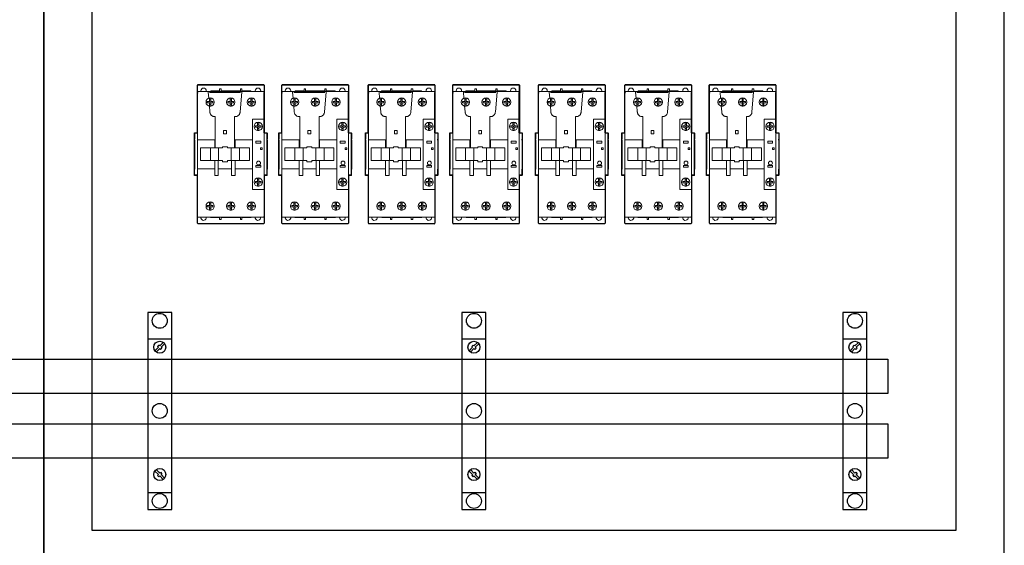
# Model space of a CAD drawing. Header units: centimetres. Extents: x -4250 to -484, y 169 to 6592.
# Tile 58 of 178: x -865 to -783, y 2482 to 2526. Entities that reach past the tile are written whole.
import ezdxf

# ---------------------------------------------------------------- set-up
doc = ezdxf.new("R2010")
doc.units = ezdxf.units.CM
for name, color, linetype in [('1', 7, 'Continuous'), ('Layer 1', 7, 'Continuous'), ('żółty', 2, 'Continuous')]:
    doc.layers.add(name, color=color, linetype=linetype)

# ---------------------------------------------------------------- blocks, each defined once
blk = doc.blocks.new('107069_168785615')
for p, q in [((0, 14.2), (2, 14.2)), ((0.887, 13.5), (0.594, 13.208)), ((1, 13.387), (0.708, 13.094)), ((0.816, 13.571), (0.929, 13.684)), ((0.887, 13.5), (0.816, 13.571)), ((1, 13.613), (0.929, 13.684)), ((1.292, 13.906), (1, 13.613)), ((1, 13.387), (1.071, 13.316)), ((1.071, 13.316), (1.184, 13.429)), ((1.406, 13.792), (1.113, 13.5)), ((1.113, 13.5), (1.184, 13.429)), ((1, 3.013), (0.708, 3.306)), ((0.887, 2.9), (0.594, 3.192)), ((0.887, 2.9), (0.816, 2.829)), ((0.816, 2.829), (0.929, 2.716)), ((1, 2.787), (0.929, 2.716)), ((1, 3.013), (1.071, 3.084)), ((1.292, 2.494), (1, 2.787)), ((1.071, 3.084), (1.184, 2.971)), ((1.113, 2.9), (1.184, 2.971)), ((1.406, 2.608), (1.113, 2.9)), ((0, 1.4), (2, 1.4))]:
    blk.add_line(p, q)
blk.add_lwpolyline([(0, 0), (2, 0), (2, 16.4), (0, 16.4)], close=True)
for centre, radius in [((1, 15.7), 0.621), ((1, 13.5), 0.5), ((1, 8.2), 0.621), ((1, 2.9), 0.5), ((1, 0.7), 0.621)]:
    blk.add_circle(centre, radius)
at = {"flags": 1}
for tag, p in [('BD', (4.178, 17.808)), ('NK', (4.178, 12.608)), ('TYP', (4.178, 7.409)), ('PO', (4.178, 1.824))]:
    blk.add_attdef(tag, p, '', height=2.5, dxfattribs=at)
blk = doc.blocks.new('277753')
at = {"layer": 'Layer 1', "color": 254}
for points in [[(0.244, 11.532), (0.244, 11.532), (0.288, 11.601), (0.288, 11.601)], [(0.244, 7.571), (0.244, 7.571), (0.244, 11.532), (0.244, 11.532)], [(0.288, 11.601), (0.288, 11.601), (5.743, 11.601), (5.743, 11.601)], [(5.743, 11.601), (5.743, 11.601), (5.796, 11.548), (5.796, 11.548)], [(5.796, 11.548), (5.796, 11.548), (5.796, 7.571), (5.796, 7.571)], [(0, 4.049), (0, 4.049), (0, 7.571), (0, 7.571)], [(0, 7.571), (0, 7.571), (0.244, 7.571), (0.244, 7.571)], [(5.796, 7.571), (5.796, 7.571), (6.024, 7.571), (6.024, 7.571)], [(6.024, 7.571), (6.024, 7.571), (6.024, 4.049), (6.024, 4.049)], [(0.252, 4.049), (0.252, 4.049), (0, 4.049), (0, 4.049)], [(0.252, 0.053), (0.252, 0.053), (0.252, 4.049), (0.252, 4.049)], [(6.024, 4.049), (6.024, 4.049), (5.792, 4.049), (5.792, 4.049)], [(5.792, 4.049), (5.792, 4.049), (5.792, 0.046), (5.792, 0.046)], [(0.305, 0), (0.305, 0), (0.252, 0.053), (0.252, 0.053)], [(5.746, 0), (5.746, 0), (0.305, 0), (0.305, 0)], [(5.792, 0.046), (5.792, 0.046), (5.746, 0), (5.746, 0)]]:
    blk.add_open_spline(points, degree=3, dxfattribs=at)
at = {"layer": 'Layer 1', "color": 0, "lineweight": 25}
for points in [[(0.304, 11.584), (0.276, 11.584), (0.254, 11.561), (0.254, 11.534)], [(0.254, 10.98), (0.254, 10.98), (0.254, 11.534), (0.254, 11.534)], [(0.304, 11.584), (0.304, 11.584), (5.739, 11.584), (5.739, 11.584)], [(5.789, 11.534), (5.789, 11.561), (5.767, 11.584), (5.739, 11.584)], [(5.789, 11.534), (5.789, 11.534), (5.789, 10.98), (5.789, 10.98)], [(0.254, 10.93), (0.254, 10.93), (0.254, 10.879), (0.254, 10.879)], [(0.254, 7.553), (0.254, 7.553), (0.254, 10.922), (0.254, 10.922)], [(5.789, 10.98), (5.789, 10.98), (5.789, 10.93), (5.789, 10.93)], [(5.789, 8.726), (5.789, 8.726), (5.789, 10.922), (5.789, 10.922)], [(5.789, 8.615), (5.789, 8.615), (5.789, 8.705), (5.789, 8.705)], [(5.789, 7.564), (5.789, 7.564), (5.789, 8.615), (5.789, 8.615)], [(0.002, 7.558), (0.002, 7.558), (0.002, 7.236), (0.002, 7.236)], [(0.254, 7.558), (0.254, 7.558), (0.002, 7.558), (0.002, 7.558)], [(6.041, 7.558), (6.041, 7.558), (5.789, 7.558), (5.789, 7.558)], [(6.041, 7.558), (6.041, 7.558), (6.041, 7.236), (6.041, 7.236)], [(0.002, 7.236), (0.002, 7.236), (0.002, 7.055), (0.002, 7.055)], [(0.002, 6.974), (0.002, 6.974), (0.002, 7.055), (0.002, 7.055)], [(0.002, 6.974), (0.002, 6.974), (0.002, 4.619), (0.002, 4.619)], [(6.041, 7.236), (6.041, 7.236), (6.041, 7.055), (6.041, 7.055)], [(6.041, 6.974), (6.041, 6.974), (6.041, 7.055), (6.041, 7.055)], [(6.041, 6.974), (6.041, 6.974), (6.041, 4.619), (6.041, 4.619)], [(0.002, 4.619), (0.002, 4.619), (0.002, 4.539), (0.002, 4.539)], [(0.002, 4.358), (0.002, 4.358), (0.002, 4.539), (0.002, 4.539)], [(0.002, 4.035), (0.002, 4.035), (0.002, 4.358), (0.002, 4.358)], [(6.041, 4.619), (6.041, 4.619), (6.041, 4.539), (6.041, 4.539)], [(6.041, 4.358), (6.041, 4.358), (6.041, 4.539), (6.041, 4.539)], [(6.041, 4.035), (6.041, 4.035), (6.041, 4.358), (6.041, 4.358)], [(0.254, 4.035), (0.254, 4.035), (0.002, 4.035), (0.002, 4.035)], [(0.254, 0.077), (0.254, 0.077), (0.254, 4.038), (0.254, 4.038)], [(6.041, 4.035), (6.041, 4.035), (5.789, 4.035), (5.789, 4.035)], [(5.789, 4.031), (5.789, 4.031), (5.789, 0.06), (5.789, 0.06)], [(0.254, 0.06), (0.254, 0.032), (0.276, 0.01), (0.304, 0.01)], [(5.739, 0.01), (5.739, 0.01), (0.304, 0.01), (0.304, 0.01)], [(5.739, 0.01), (5.767, 0.01), (5.789, 0.032), (5.789, 0.06)]]:
    blk.add_open_spline(points, degree=3, dxfattribs=at)
at = {"layer": 'Layer 1', "color": 0, "lineweight": 13}
for points in [[(0.354, 11.03), (0.299, 11.03), (0.254, 10.985), (0.254, 10.93)], [(0.304, 11.03), (0.276, 11.03), (0.254, 11.008), (0.254, 10.98)], [(0.254, 10.93), (0.254, 10.93), (0.254, 10.98), (0.254, 10.98)], [(0.304, 11.03), (0.304, 11.03), (0.354, 11.03), (0.354, 11.03)], [(0.354, 11.03), (0.354, 11.03), (1.139, 11.03), (1.139, 11.03)], [(0.536, 11.03), (0.532, 11.047), (0.531, 11.064), (0.531, 11.081)], [(1.139, 11.03), (1.139, 11.03), (1.139, 10.949), (1.139, 10.949)], [(1.139, 11.03), (1.139, 11.03), (3.938, 11.03), (3.938, 11.03)], [(1.182, 10.453), (1.182, 10.453), (1.139, 10.949), (1.139, 10.949)], [(3.837, 10.93), (3.837, 10.93), (1.24, 10.93), (1.24, 10.93)], [(1.324, 11.03), (1.342, 11.061), (1.375, 11.081), (1.411, 11.081)], [(1.411, 11.081), (1.411, 11.081), (2.095, 11.081), (2.095, 11.081)], [(2.095, 11.231), (2.095, 11.231), (2.095, 11.03), (2.095, 11.03)], [(2.095, 11.231), (2.095, 11.231), (2.216, 11.231), (2.216, 11.231)], [(2.216, 11.231), (2.216, 11.231), (2.216, 11.03), (2.216, 11.03)], [(2.216, 11.081), (2.216, 11.081), (3.826, 11.081), (3.826, 11.081)], [(3.938, 10.949), (3.938, 10.949), (3.796, 9.326), (3.796, 9.326)], [(3.827, 11.231), (3.827, 11.231), (3.827, 11.03), (3.827, 11.03)], [(3.827, 11.231), (3.827, 11.231), (3.947, 11.231), (3.947, 11.231)], [(3.938, 11.03), (3.938, 11.03), (5.688, 11.03), (5.688, 11.03)], [(3.938, 10.949), (3.938, 10.949), (3.938, 11.03), (3.938, 11.03)], [(3.947, 11.231), (3.947, 11.231), (3.947, 11.03), (3.947, 11.03)], [(3.947, 11.081), (3.947, 11.081), (4.632, 11.081), (4.632, 11.081)], [(4.632, 11.081), (4.668, 11.081), (4.701, 11.061), (4.719, 11.03)], [(5.065, 11.03), (5.061, 11.047), (5.059, 11.064), (5.059, 11.081)], [(5.688, 11.03), (5.688, 11.03), (5.739, 11.03), (5.739, 11.03)], [(5.789, 10.98), (5.789, 11.008), (5.767, 11.03), (5.739, 11.03)], [(1.249, 10.193), (1.249, 10.193), (1.068, 10.193), (1.068, 10.193)], [(1.068, 10.084), (1.068, 10.084), (1.068, 10.193), (1.068, 10.193)], [(1.249, 10.084), (1.249, 10.084), (1.068, 10.084), (1.068, 10.084)], [(1.358, 10.47), (1.322, 10.476), (1.285, 10.476), (1.249, 10.47)], [(1.249, 10.47), (1.249, 10.47), (1.249, 10.461), (1.249, 10.461)], [(1.249, 10.461), (1.249, 10.461), (1.249, 10.441), (1.249, 10.441)], [(1.249, 10.441), (1.249, 10.441), (1.249, 10.193), (1.249, 10.193)], [(1.249, 10.319), (1.249, 10.319), (1.358, 10.319), (1.358, 10.319)], [(1.249, 10.084), (1.249, 10.084), (1.249, 9.836), (1.249, 9.836)], [(1.358, 9.957), (1.358, 9.957), (1.249, 9.957), (1.249, 9.957)], [(1.278, 10.139), (1.278, 10.139), (1.327, 10.139), (1.327, 10.139)], [(1.302, 10.114), (1.302, 10.114), (1.302, 10.163), (1.302, 10.163)], [(1.358, 10.461), (1.358, 10.461), (1.358, 10.47), (1.358, 10.47)], [(1.358, 10.441), (1.358, 10.441), (1.358, 10.461), (1.358, 10.461)], [(1.358, 10.441), (1.358, 10.441), (1.358, 10.193), (1.358, 10.193)], [(1.539, 10.193), (1.539, 10.193), (1.358, 10.193), (1.358, 10.193)], [(1.539, 10.084), (1.539, 10.084), (1.358, 10.084), (1.358, 10.084)], [(1.358, 10.084), (1.358, 10.084), (1.358, 9.836), (1.358, 9.836)], [(1.539, 10.084), (1.539, 10.084), (1.539, 10.193), (1.539, 10.193)], [(2.969, 10.193), (2.969, 10.193), (2.788, 10.193), (2.788, 10.193)], [(2.788, 10.084), (2.788, 10.084), (2.788, 10.193), (2.788, 10.193)], [(2.969, 10.084), (2.969, 10.084), (2.788, 10.084), (2.788, 10.084)], [(3.078, 10.47), (3.042, 10.476), (3.005, 10.476), (2.969, 10.47)], [(2.969, 10.47), (2.969, 10.47), (2.969, 10.461), (2.969, 10.461)], [(2.969, 10.461), (2.969, 10.461), (2.969, 10.441), (2.969, 10.441)], [(2.969, 10.441), (2.969, 10.441), (2.969, 10.193), (2.969, 10.193)], [(2.969, 10.319), (2.969, 10.319), (3.078, 10.319), (3.078, 10.319)], [(2.969, 10.084), (2.969, 10.084), (2.969, 9.836), (2.969, 9.836)], [(3.078, 9.957), (3.078, 9.957), (2.969, 9.957), (2.969, 9.957)], [(2.998, 10.139), (2.998, 10.139), (3.048, 10.139), (3.048, 10.139)], [(3.023, 10.114), (3.023, 10.114), (3.023, 10.163), (3.023, 10.163)], [(3.078, 10.461), (3.078, 10.461), (3.078, 10.47), (3.078, 10.47)], [(3.078, 10.441), (3.078, 10.441), (3.078, 10.461), (3.078, 10.461)], [(3.078, 10.441), (3.078, 10.441), (3.078, 10.193), (3.078, 10.193)], [(3.259, 10.193), (3.259, 10.193), (3.078, 10.193), (3.078, 10.193)], [(3.259, 10.084), (3.259, 10.084), (3.078, 10.084), (3.078, 10.084)], [(3.078, 10.084), (3.078, 10.084), (3.078, 9.836), (3.078, 9.836)], [(3.259, 10.084), (3.259, 10.084), (3.259, 10.193), (3.259, 10.193)], [(4.69, 10.193), (4.69, 10.193), (4.509, 10.193), (4.509, 10.193)], [(4.509, 10.084), (4.509, 10.084), (4.509, 10.193), (4.509, 10.193)], [(4.69, 10.084), (4.69, 10.084), (4.509, 10.084), (4.509, 10.084)], [(4.799, 10.47), (4.763, 10.476), (4.726, 10.476), (4.69, 10.47)], [(4.69, 10.47), (4.69, 10.47), (4.69, 10.461), (4.69, 10.461)], [(4.69, 10.461), (4.69, 10.461), (4.69, 10.441), (4.69, 10.441)], [(4.69, 10.441), (4.69, 10.441), (4.69, 10.193), (4.69, 10.193)], [(4.69, 10.319), (4.69, 10.319), (4.799, 10.319), (4.799, 10.319)], [(4.69, 10.084), (4.69, 10.084), (4.69, 9.836), (4.69, 9.836)], [(4.799, 9.957), (4.799, 9.957), (4.69, 9.957), (4.69, 9.957)], [(4.719, 10.139), (4.719, 10.139), (4.768, 10.139), (4.768, 10.139)], [(4.744, 10.114), (4.744, 10.114), (4.744, 10.163), (4.744, 10.163)], [(4.799, 10.461), (4.799, 10.461), (4.799, 10.47), (4.799, 10.47)], [(4.799, 10.441), (4.799, 10.441), (4.799, 10.461), (4.799, 10.461)], [(4.799, 10.441), (4.799, 10.441), (4.799, 10.193), (4.799, 10.193)], [(4.98, 10.193), (4.98, 10.193), (4.799, 10.193), (4.799, 10.193)], [(4.98, 10.084), (4.98, 10.084), (4.799, 10.084), (4.799, 10.084)], [(4.799, 10.084), (4.799, 10.084), (4.799, 9.836), (4.799, 9.836)], [(4.98, 10.084), (4.98, 10.084), (4.98, 10.193), (4.98, 10.193)], [(1.28, 9.326), (1.28, 9.326), (1.237, 9.822), (1.237, 9.822)], [(1.249, 9.836), (1.249, 9.836), (1.249, 9.816), (1.249, 9.816)], [(1.249, 9.816), (1.249, 9.816), (1.249, 9.807), (1.249, 9.807)], [(1.249, 9.807), (1.285, 9.801), (1.322, 9.801), (1.358, 9.807)], [(1.283, 9.287), (1.283, 9.287), (1.28, 9.326), (1.28, 9.326)], [(1.289, 9.248), (1.289, 9.248), (1.283, 9.287), (1.283, 9.287)], [(1.299, 9.21), (1.299, 9.21), (1.289, 9.248), (1.289, 9.248)], [(1.312, 9.173), (1.312, 9.173), (1.299, 9.21), (1.299, 9.21)], [(1.329, 9.138), (1.329, 9.138), (1.312, 9.173), (1.312, 9.173)], [(1.349, 9.104), (1.349, 9.104), (1.329, 9.138), (1.329, 9.138)], [(1.373, 9.073), (1.373, 9.073), (1.349, 9.104), (1.349, 9.104)], [(1.358, 9.816), (1.358, 9.816), (1.358, 9.836), (1.358, 9.836)], [(1.358, 9.807), (1.358, 9.807), (1.358, 9.816), (1.358, 9.816)], [(1.399, 9.044), (1.399, 9.044), (1.373, 9.073), (1.373, 9.073)], [(1.428, 9.018), (1.428, 9.018), (1.399, 9.044), (1.399, 9.044)], [(2.969, 9.836), (2.969, 9.836), (2.969, 9.816), (2.969, 9.816)], [(2.969, 9.816), (2.969, 9.816), (2.969, 9.807), (2.969, 9.807)], [(2.969, 9.807), (3.005, 9.801), (3.042, 9.801), (3.078, 9.807)], [(3.078, 9.816), (3.078, 9.816), (3.078, 9.836), (3.078, 9.836)], [(3.078, 9.807), (3.078, 9.807), (3.078, 9.816), (3.078, 9.816)], [(3.678, 9.044), (3.678, 9.044), (3.644, 9.014), (3.644, 9.014)], [(3.708, 9.078), (3.708, 9.078), (3.678, 9.044), (3.678, 9.044)], [(3.734, 9.114), (3.734, 9.114), (3.708, 9.078), (3.708, 9.078)], [(3.755, 9.153), (3.755, 9.153), (3.734, 9.114), (3.734, 9.114)], [(3.773, 9.195), (3.773, 9.195), (3.755, 9.153), (3.755, 9.153)], [(3.785, 9.238), (3.785, 9.238), (3.773, 9.195), (3.773, 9.195)], [(3.793, 9.281), (3.793, 9.281), (3.785, 9.238), (3.785, 9.238)], [(3.796, 9.326), (3.796, 9.326), (3.793, 9.281), (3.793, 9.281)], [(4.69, 9.836), (4.69, 9.836), (4.69, 9.816), (4.69, 9.816)], [(4.69, 9.816), (4.69, 9.816), (4.69, 9.807), (4.69, 9.807)], [(4.69, 9.807), (4.726, 9.801), (4.763, 9.801), (4.799, 9.807)], [(4.799, 9.816), (4.799, 9.816), (4.799, 9.836), (4.799, 9.836)], [(4.799, 9.807), (4.799, 9.807), (4.799, 9.816), (4.799, 9.816)], [(1.46, 8.994), (1.46, 8.994), (1.428, 9.018), (1.428, 9.018)], [(1.494, 8.974), (1.494, 8.974), (1.46, 8.994), (1.46, 8.994)], [(1.529, 8.957), (1.529, 8.957), (1.494, 8.974), (1.494, 8.974)], [(1.566, 8.944), (1.566, 8.944), (1.529, 8.957), (1.529, 8.957)], [(1.605, 8.934), (1.605, 8.934), (1.566, 8.944), (1.566, 8.944)], [(1.643, 8.928), (1.643, 8.928), (1.605, 8.934), (1.605, 8.934)], [(1.683, 8.926), (1.683, 8.926), (1.643, 8.928), (1.643, 8.928)], [(1.683, 8.929), (1.683, 8.929), (1.683, 8.926), (1.683, 8.926)], [(1.733, 8.923), (1.733, 8.923), (1.684, 8.923), (1.684, 8.923)], [(1.733, 8.917), (1.733, 8.919), (1.733, 8.921), (1.733, 8.923)], [(1.733, 6.608), (1.733, 6.608), (1.733, 8.917), (1.733, 8.917)], [(3.344, 8.923), (3.344, 8.921), (3.343, 8.919), (3.343, 8.917)], [(3.343, 6.608), (3.343, 6.608), (3.343, 8.917), (3.343, 8.917)], [(3.393, 8.923), (3.393, 8.923), (3.344, 8.923), (3.344, 8.923)], [(3.394, 8.926), (3.394, 8.926), (3.394, 8.929), (3.394, 8.929)], [(3.439, 8.929), (3.439, 8.929), (3.394, 8.926), (3.394, 8.926)], [(3.484, 8.937), (3.484, 8.937), (3.439, 8.929), (3.439, 8.929)], [(3.527, 8.949), (3.527, 8.949), (3.484, 8.937), (3.484, 8.937)], [(3.568, 8.966), (3.568, 8.966), (3.527, 8.949), (3.527, 8.949)], [(3.608, 8.988), (3.608, 8.988), (3.568, 8.966), (3.568, 8.966)], [(3.644, 9.014), (3.644, 9.014), (3.608, 8.988), (3.608, 8.988)], [(4.823, 8.726), (4.823, 8.726), (5.789, 8.726), (5.789, 8.726)], [(4.823, 5.817), (4.823, 5.817), (4.823, 8.726), (4.823, 8.726)], [(5.363, 8.439), (5.327, 8.446), (5.29, 8.446), (5.254, 8.439)], [(5.254, 8.439), (5.254, 8.439), (5.254, 8.43), (5.254, 8.43)], [(5.254, 8.43), (5.254, 8.43), (5.254, 8.41), (5.254, 8.41)], [(5.254, 8.41), (5.254, 8.41), (5.254, 8.163), (5.254, 8.163)], [(5.254, 8.289), (5.254, 8.289), (5.363, 8.289), (5.363, 8.289)], [(5.363, 8.43), (5.363, 8.43), (5.363, 8.439), (5.363, 8.439)], [(5.363, 8.41), (5.363, 8.41), (5.363, 8.43), (5.363, 8.43)], [(5.363, 8.41), (5.363, 8.41), (5.363, 8.163), (5.363, 8.163)], [(5.789, 8.726), (5.789, 8.726), (5.789, 8.715), (5.789, 8.715)], [(5.789, 8.705), (5.789, 8.705), (5.789, 8.715), (5.789, 8.715)], [(0.254, 5.797), (0.254, 5.797), (0.254, 7.546), (0.254, 7.546)], [(2.423, 7.618), (2.423, 7.618), (2.423, 7.762), (2.423, 7.762)], [(2.423, 7.762), (2.423, 7.762), (2.654, 7.762), (2.654, 7.762)], [(2.423, 7.518), (2.423, 7.518), (2.423, 7.618), (2.423, 7.618)], [(2.423, 7.481), (2.423, 7.481), (2.423, 7.518), (2.423, 7.518)], [(2.654, 7.481), (2.654, 7.481), (2.423, 7.481), (2.423, 7.481)], [(2.654, 7.762), (2.654, 7.762), (2.654, 7.618), (2.654, 7.618)], [(2.654, 7.518), (2.654, 7.518), (2.654, 7.618), (2.654, 7.618)], [(2.654, 7.481), (2.654, 7.481), (2.654, 7.518), (2.654, 7.518)], [(5.254, 8.163), (5.254, 8.163), (5.073, 8.163), (5.073, 8.163)], [(5.073, 8.053), (5.073, 8.053), (5.073, 8.163), (5.073, 8.163)], [(5.254, 8.053), (5.254, 8.053), (5.073, 8.053), (5.073, 8.053)], [(5.254, 8.053), (5.254, 8.053), (5.254, 7.806), (5.254, 7.806)], [(5.363, 7.927), (5.363, 7.927), (5.254, 7.927), (5.254, 7.927)], [(5.254, 7.806), (5.254, 7.806), (5.254, 7.786), (5.254, 7.786)], [(5.254, 7.786), (5.254, 7.786), (5.254, 7.777), (5.254, 7.777)], [(5.254, 7.777), (5.29, 7.771), (5.327, 7.771), (5.363, 7.777)], [(5.283, 8.108), (5.283, 8.108), (5.332, 8.108), (5.332, 8.108)], [(5.308, 8.083), (5.308, 8.083), (5.308, 8.133), (5.308, 8.133)], [(5.544, 8.163), (5.544, 8.163), (5.363, 8.163), (5.363, 8.163)], [(5.544, 8.053), (5.544, 8.053), (5.363, 8.053), (5.363, 8.053)], [(5.363, 8.053), (5.363, 8.053), (5.363, 7.806), (5.363, 7.806)], [(5.363, 7.786), (5.363, 7.786), (5.363, 7.806), (5.363, 7.806)], [(5.363, 7.777), (5.363, 7.777), (5.363, 7.786), (5.363, 7.786)], [(5.544, 8.053), (5.544, 8.053), (5.544, 8.163), (5.544, 8.163)], [(5.789, 7.564), (5.789, 7.564), (5.789, 4.029), (5.789, 4.029)], [(0.254, 7.005), (0.254, 7.005), (0.354, 7.005), (0.354, 7.005)], [(1.683, 7.005), (1.683, 7.005), (0.354, 7.005), (0.354, 7.005)], [(1.683, 7.005), (1.683, 7.005), (1.683, 6.32), (1.683, 6.32)], [(1.683, 6.608), (1.683, 6.608), (1.733, 6.608), (1.733, 6.608)], [(1.733, 6.608), (1.733, 6.608), (1.733, 6.552), (1.733, 6.552)], [(3.343, 6.608), (3.343, 6.608), (3.394, 6.608), (3.394, 6.608)], [(3.343, 6.552), (3.343, 6.552), (3.343, 6.608), (3.343, 6.608)], [(4.8, 7.005), (4.8, 7.005), (3.394, 7.005), (3.394, 7.005)], [(3.394, 6.32), (3.394, 6.32), (3.394, 7.005), (3.394, 7.005)], [(5.115, 6.879), (5.115, 6.879), (5.517, 6.879), (5.517, 6.879)], [(5.115, 6.728), (5.115, 6.728), (5.115, 6.879), (5.115, 6.879)], [(5.517, 6.728), (5.517, 6.728), (5.115, 6.728), (5.115, 6.728)], [(5.517, 6.879), (5.517, 6.879), (5.517, 6.728), (5.517, 6.728)], [(0.254, 5.777), (0.254, 5.777), (0.254, 5.797), (0.254, 5.797)], [(0.254, 5.757), (0.254, 5.757), (0.254, 5.777), (0.254, 5.777)], [(0.254, 4.038), (0.254, 4.038), (0.254, 5.757), (0.254, 5.757)], [(1.683, 6.32), (1.683, 6.32), (0.495, 6.32), (0.495, 6.32)], [(0.495, 6.32), (0.495, 6.32), (0.495, 5.817), (0.495, 5.817)], [(0.495, 5.817), (0.495, 5.817), (0.495, 5.777), (0.495, 5.777)], [(0.495, 5.777), (0.495, 5.777), (0.495, 5.273), (0.495, 5.273)], [(1.32, 6.301), (1.32, 6.301), (1.32, 5.28), (1.32, 5.28)], [(1.733, 6.552), (1.733, 6.552), (1.683, 6.552), (1.683, 6.552)], [(1.683, 6.35), (1.683, 6.35), (1.733, 6.35), (1.733, 6.35)], [(1.733, 6.32), (1.733, 6.32), (1.683, 6.32), (1.683, 6.32)], [(1.733, 6.35), (1.733, 6.35), (1.733, 6.552), (1.733, 6.552)], [(1.733, 6.35), (1.733, 6.35), (1.733, 6.32), (1.733, 6.32)], [(2.337, 6.32), (2.337, 6.32), (1.733, 6.32), (1.733, 6.32)], [(2.01, 5.28), (2.01, 5.28), (2.01, 6.301), (2.01, 6.301)], [(2.337, 6.421), (2.337, 6.421), (2.74, 6.421), (2.74, 6.421)], [(2.337, 6.32), (2.337, 6.32), (2.337, 6.421), (2.337, 6.421)], [(2.74, 6.32), (2.74, 6.32), (2.74, 6.421), (2.74, 6.421)], [(3.343, 6.32), (3.343, 6.32), (2.74, 6.32), (2.74, 6.32)], [(3.067, 6.301), (3.067, 6.301), (3.067, 5.28), (3.067, 5.28)], [(3.343, 6.35), (3.343, 6.35), (3.343, 6.552), (3.343, 6.552)], [(3.394, 6.552), (3.394, 6.552), (3.343, 6.552), (3.343, 6.552)], [(3.343, 6.35), (3.343, 6.35), (3.394, 6.35), (3.394, 6.35)], [(3.343, 6.32), (3.343, 6.32), (3.343, 6.35), (3.343, 6.35)], [(3.394, 6.32), (3.394, 6.32), (3.343, 6.32), (3.343, 6.32)], [(4.581, 6.32), (4.581, 6.32), (3.394, 6.32), (3.394, 6.32)], [(3.756, 5.28), (3.756, 5.28), (3.756, 6.301), (3.756, 6.301)], [(4.581, 5.817), (4.581, 5.817), (4.581, 6.32), (4.581, 6.32)], [(4.581, 5.777), (4.581, 5.777), (4.581, 5.817), (4.581, 5.817)], [(4.581, 5.273), (4.581, 5.273), (4.581, 5.777), (4.581, 5.777)], [(4.823, 5.817), (4.823, 5.817), (4.823, 5.777), (4.823, 5.777)], [(4.823, 5.777), (4.823, 5.777), (4.823, 2.868), (4.823, 2.868)], [(5.507, 6.189), (5.507, 6.189), (5.507, 6.33), (5.507, 6.33)], [(5.507, 6.33), (5.507, 6.33), (5.648, 6.33), (5.648, 6.33)], [(5.507, 6.189), (5.507, 6.189), (5.648, 6.189), (5.648, 6.189)], [(5.648, 6.189), (5.648, 6.189), (5.648, 6.33), (5.648, 6.33)], [(0.495, 5.273), (0.495, 5.273), (1.683, 5.273), (1.683, 5.273)], [(1.683, 5.273), (1.683, 5.273), (1.723, 5.273), (1.723, 5.273)], [(1.683, 5.273), (1.683, 5.273), (1.683, 4.589), (1.683, 4.589)], [(1.723, 5.273), (1.723, 5.273), (1.985, 5.273), (1.985, 5.273)], [(1.985, 4.589), (1.985, 4.589), (1.985, 5.273), (1.985, 5.273)], [(1.985, 5.273), (1.985, 5.273), (2.337, 5.273), (2.337, 5.273)], [(2.337, 5.273), (2.337, 5.273), (2.337, 5.173), (2.337, 5.173)], [(2.74, 5.173), (2.74, 5.173), (2.337, 5.173), (2.337, 5.173)], [(2.74, 5.273), (2.74, 5.273), (3.092, 5.273), (3.092, 5.273)], [(2.74, 5.273), (2.74, 5.273), (2.74, 5.173), (2.74, 5.173)], [(3.092, 5.273), (3.092, 5.273), (3.092, 4.589), (3.092, 4.589)], [(3.092, 5.273), (3.092, 5.273), (3.353, 5.273), (3.353, 5.273)], [(3.353, 5.273), (3.353, 5.273), (3.394, 5.273), (3.394, 5.273)], [(3.394, 4.589), (3.394, 4.589), (3.394, 5.273), (3.394, 5.273)], [(3.394, 5.273), (3.394, 5.273), (4.581, 5.273), (4.581, 5.273)], [(0.262, 4.589), (0.262, 4.589), (1.683, 4.589), (1.683, 4.589)], [(1.683, 4.035), (1.683, 4.035), (1.683, 4.589), (1.683, 4.589)], [(1.985, 4.589), (1.985, 4.589), (1.985, 4.035), (1.985, 4.035)], [(1.985, 4.589), (1.985, 4.589), (3.092, 4.589), (3.092, 4.589)], [(3.092, 4.035), (3.092, 4.035), (3.092, 4.589), (3.092, 4.589)], [(3.394, 4.589), (3.394, 4.589), (4.8, 4.589), (4.8, 4.589)], [(3.394, 4.589), (3.394, 4.589), (3.394, 4.035), (3.394, 4.035)], [(5.517, 4.866), (5.517, 4.866), (5.115, 4.866), (5.115, 4.866)], [(5.115, 4.866), (5.115, 4.866), (5.115, 4.715), (5.115, 4.715)], [(5.115, 4.715), (5.115, 4.715), (5.517, 4.715), (5.517, 4.715)], [(5.517, 4.715), (5.517, 4.715), (5.517, 4.866), (5.517, 4.866)], [(1.985, 4.035), (1.985, 4.035), (1.683, 4.035), (1.683, 4.035)], [(3.394, 4.035), (3.394, 4.035), (3.092, 4.035), (3.092, 4.035)], [(5.254, 3.527), (5.254, 3.527), (5.073, 3.527), (5.073, 3.527)], [(5.073, 3.418), (5.073, 3.418), (5.073, 3.527), (5.073, 3.527)], [(5.254, 3.418), (5.254, 3.418), (5.073, 3.418), (5.073, 3.418)], [(5.363, 3.804), (5.327, 3.81), (5.29, 3.81), (5.254, 3.804)], [(5.254, 3.804), (5.254, 3.804), (5.254, 3.795), (5.254, 3.795)], [(5.254, 3.795), (5.254, 3.795), (5.254, 3.775), (5.254, 3.775)], [(5.254, 3.775), (5.254, 3.775), (5.254, 3.527), (5.254, 3.527)], [(5.254, 3.654), (5.254, 3.654), (5.363, 3.654), (5.363, 3.654)], [(5.254, 3.418), (5.254, 3.418), (5.254, 3.17), (5.254, 3.17)], [(5.363, 3.292), (5.363, 3.292), (5.254, 3.292), (5.254, 3.292)], [(5.283, 3.473), (5.283, 3.473), (5.332, 3.473), (5.332, 3.473)], [(5.308, 3.448), (5.308, 3.448), (5.308, 3.498), (5.308, 3.498)], [(5.363, 3.795), (5.363, 3.795), (5.363, 3.804), (5.363, 3.804)], [(5.363, 3.775), (5.363, 3.775), (5.363, 3.795), (5.363, 3.795)], [(5.363, 3.775), (5.363, 3.775), (5.363, 3.527), (5.363, 3.527)], [(5.544, 3.527), (5.544, 3.527), (5.363, 3.527), (5.363, 3.527)], [(5.544, 3.418), (5.544, 3.418), (5.363, 3.418), (5.363, 3.418)], [(5.363, 3.418), (5.363, 3.418), (5.363, 3.17), (5.363, 3.17)], [(5.544, 3.418), (5.544, 3.418), (5.544, 3.527), (5.544, 3.527)], [(5.789, 4.029), (5.789, 4.029), (5.789, 2.979), (5.789, 2.979)], [(5.789, 2.868), (5.789, 2.868), (4.823, 2.868), (4.823, 2.868)], [(5.254, 3.17), (5.254, 3.17), (5.254, 3.15), (5.254, 3.15)], [(5.254, 3.15), (5.254, 3.15), (5.254, 3.141), (5.254, 3.141)], [(5.254, 3.141), (5.29, 3.135), (5.327, 3.135), (5.363, 3.141)], [(5.363, 3.15), (5.363, 3.15), (5.363, 3.17), (5.363, 3.17)], [(5.363, 3.141), (5.363, 3.141), (5.363, 3.15), (5.363, 3.15)], [(5.789, 2.979), (5.789, 2.979), (5.789, 2.888), (5.789, 2.888)], [(5.789, 2.878), (5.789, 2.878), (5.789, 2.888), (5.789, 2.888)], [(5.789, 2.878), (5.789, 2.878), (5.789, 2.868), (5.789, 2.868)], [(5.789, 2.868), (5.789, 2.868), (5.789, 2.787), (5.789, 2.787)], [(1.358, 1.808), (1.322, 1.814), (1.285, 1.814), (1.249, 1.808)], [(1.249, 1.808), (1.249, 1.808), (1.249, 1.799), (1.249, 1.799)], [(1.249, 1.799), (1.249, 1.799), (1.249, 1.779), (1.249, 1.779)], [(1.249, 1.779), (1.249, 1.779), (1.249, 1.531), (1.249, 1.531)], [(1.249, 1.657), (1.249, 1.657), (1.358, 1.657), (1.358, 1.657)], [(1.358, 1.799), (1.358, 1.799), (1.358, 1.808), (1.358, 1.808)], [(1.358, 1.779), (1.358, 1.779), (1.358, 1.799), (1.358, 1.799)], [(1.358, 1.779), (1.358, 1.779), (1.358, 1.531), (1.358, 1.531)], [(3.078, 1.808), (3.042, 1.814), (3.005, 1.814), (2.969, 1.808)], [(2.969, 1.808), (2.969, 1.808), (2.969, 1.799), (2.969, 1.799)], [(2.969, 1.799), (2.969, 1.799), (2.969, 1.779), (2.969, 1.779)], [(2.969, 1.779), (2.969, 1.779), (2.969, 1.531), (2.969, 1.531)], [(2.969, 1.657), (2.969, 1.657), (3.078, 1.657), (3.078, 1.657)], [(3.078, 1.799), (3.078, 1.799), (3.078, 1.808), (3.078, 1.808)], [(3.078, 1.779), (3.078, 1.779), (3.078, 1.799), (3.078, 1.799)], [(3.078, 1.779), (3.078, 1.779), (3.078, 1.531), (3.078, 1.531)], [(4.799, 1.808), (4.763, 1.814), (4.726, 1.814), (4.69, 1.808)], [(4.69, 1.808), (4.69, 1.808), (4.69, 1.799), (4.69, 1.799)], [(4.69, 1.799), (4.69, 1.799), (4.69, 1.779), (4.69, 1.779)], [(4.69, 1.779), (4.69, 1.779), (4.69, 1.531), (4.69, 1.531)], [(4.69, 1.657), (4.69, 1.657), (4.799, 1.657), (4.799, 1.657)], [(4.799, 1.799), (4.799, 1.799), (4.799, 1.808), (4.799, 1.808)], [(4.799, 1.779), (4.799, 1.779), (4.799, 1.799), (4.799, 1.799)], [(4.799, 1.779), (4.799, 1.779), (4.799, 1.531), (4.799, 1.531)], [(1.249, 1.531), (1.249, 1.531), (1.068, 1.531), (1.068, 1.531)], [(1.068, 1.422), (1.068, 1.422), (1.068, 1.531), (1.068, 1.531)], [(1.249, 1.422), (1.249, 1.422), (1.068, 1.422), (1.068, 1.422)], [(1.249, 1.422), (1.249, 1.422), (1.249, 1.174), (1.249, 1.174)], [(1.358, 1.295), (1.358, 1.295), (1.249, 1.295), (1.249, 1.295)], [(1.249, 1.174), (1.249, 1.174), (1.249, 1.154), (1.249, 1.154)], [(1.249, 1.154), (1.249, 1.154), (1.249, 1.145), (1.249, 1.145)], [(1.249, 1.145), (1.285, 1.139), (1.322, 1.139), (1.358, 1.145)], [(1.278, 1.476), (1.278, 1.476), (1.327, 1.476), (1.327, 1.476)], [(1.302, 1.451), (1.302, 1.451), (1.302, 1.501), (1.302, 1.501)], [(1.539, 1.531), (1.539, 1.531), (1.358, 1.531), (1.358, 1.531)], [(1.539, 1.422), (1.539, 1.422), (1.358, 1.422), (1.358, 1.422)], [(1.358, 1.422), (1.358, 1.422), (1.358, 1.174), (1.358, 1.174)], [(1.358, 1.154), (1.358, 1.154), (1.358, 1.174), (1.358, 1.174)], [(1.358, 1.145), (1.358, 1.145), (1.358, 1.154), (1.358, 1.154)], [(1.539, 1.422), (1.539, 1.422), (1.539, 1.531), (1.539, 1.531)], [(2.969, 1.531), (2.969, 1.531), (2.788, 1.531), (2.788, 1.531)], [(2.788, 1.422), (2.788, 1.422), (2.788, 1.531), (2.788, 1.531)], [(2.969, 1.422), (2.969, 1.422), (2.788, 1.422), (2.788, 1.422)], [(2.969, 1.422), (2.969, 1.422), (2.969, 1.174), (2.969, 1.174)], [(3.078, 1.295), (3.078, 1.295), (2.969, 1.295), (2.969, 1.295)], [(2.969, 1.174), (2.969, 1.174), (2.969, 1.154), (2.969, 1.154)], [(2.969, 1.154), (2.969, 1.154), (2.969, 1.145), (2.969, 1.145)], [(2.969, 1.145), (3.005, 1.139), (3.042, 1.139), (3.078, 1.145)], [(2.998, 1.476), (2.998, 1.476), (3.048, 1.476), (3.048, 1.476)], [(3.023, 1.451), (3.023, 1.451), (3.023, 1.501), (3.023, 1.501)], [(3.259, 1.531), (3.259, 1.531), (3.078, 1.531), (3.078, 1.531)], [(3.259, 1.422), (3.259, 1.422), (3.078, 1.422), (3.078, 1.422)], [(3.078, 1.422), (3.078, 1.422), (3.078, 1.174), (3.078, 1.174)], [(3.078, 1.154), (3.078, 1.154), (3.078, 1.174), (3.078, 1.174)], [(3.078, 1.145), (3.078, 1.145), (3.078, 1.154), (3.078, 1.154)], [(3.259, 1.422), (3.259, 1.422), (3.259, 1.531), (3.259, 1.531)], [(4.69, 1.531), (4.69, 1.531), (4.509, 1.531), (4.509, 1.531)], [(4.509, 1.422), (4.509, 1.422), (4.509, 1.531), (4.509, 1.531)], [(4.69, 1.422), (4.69, 1.422), (4.509, 1.422), (4.509, 1.422)], [(4.69, 1.422), (4.69, 1.422), (4.69, 1.174), (4.69, 1.174)], [(4.799, 1.295), (4.799, 1.295), (4.69, 1.295), (4.69, 1.295)], [(4.69, 1.174), (4.69, 1.174), (4.69, 1.154), (4.69, 1.154)], [(4.69, 1.154), (4.69, 1.154), (4.69, 1.145), (4.69, 1.145)], [(4.69, 1.145), (4.726, 1.139), (4.763, 1.139), (4.799, 1.145)], [(4.719, 1.476), (4.719, 1.476), (4.768, 1.476), (4.768, 1.476)], [(4.744, 1.451), (4.744, 1.451), (4.744, 1.501), (4.744, 1.501)], [(4.98, 1.531), (4.98, 1.531), (4.799, 1.531), (4.799, 1.531)], [(4.98, 1.422), (4.98, 1.422), (4.799, 1.422), (4.799, 1.422)], [(4.799, 1.422), (4.799, 1.422), (4.799, 1.174), (4.799, 1.174)], [(4.799, 1.154), (4.799, 1.154), (4.799, 1.174), (4.799, 1.174)], [(4.799, 1.145), (4.799, 1.145), (4.799, 1.154), (4.799, 1.154)], [(4.98, 1.422), (4.98, 1.422), (4.98, 1.531), (4.98, 1.531)], [(0.354, 0.563), (0.354, 0.563), (0.243, 0.563), (0.243, 0.563)], [(5.688, 0.563), (5.688, 0.563), (0.354, 0.563), (0.354, 0.563)], [(0.531, 0.513), (0.531, 0.53), (0.532, 0.547), (0.536, 0.563)], [(0.536, 0.463), (0.532, 0.479), (0.531, 0.496), (0.531, 0.513)], [(0.807, 0.292), (0.685, 0.264), (0.564, 0.341), (0.536, 0.463)], [(0.978, 0.563), (1.005, 0.441), (0.929, 0.32), (0.807, 0.292)], [(1.411, 0.513), (1.375, 0.513), (1.342, 0.532), (1.324, 0.563)], [(2.095, 0.513), (2.095, 0.513), (1.411, 0.513), (1.411, 0.513)], [(2.095, 0.563), (2.095, 0.563), (2.095, 0.362), (2.095, 0.362)], [(2.095, 0.362), (2.095, 0.362), (2.216, 0.362), (2.216, 0.362)], [(2.216, 0.563), (2.216, 0.563), (2.216, 0.362), (2.216, 0.362)], [(3.827, 0.513), (3.827, 0.513), (2.216, 0.513), (2.216, 0.513)], [(3.827, 0.362), (3.827, 0.362), (3.827, 0.563), (3.827, 0.563)], [(3.947, 0.362), (3.947, 0.362), (3.827, 0.362), (3.827, 0.362)], [(3.947, 0.362), (3.947, 0.362), (3.947, 0.563), (3.947, 0.563)], [(4.632, 0.513), (4.632, 0.513), (3.947, 0.513), (3.947, 0.513)], [(4.719, 0.563), (4.701, 0.532), (4.668, 0.513), (4.632, 0.513)], [(5.059, 0.513), (5.059, 0.53), (5.061, 0.547), (5.065, 0.563)], [(5.065, 0.463), (5.061, 0.479), (5.059, 0.496), (5.059, 0.513)], [(5.336, 0.292), (5.214, 0.264), (5.093, 0.341), (5.065, 0.463)], [(5.507, 0.563), (5.534, 0.441), (5.458, 0.32), (5.336, 0.292)], [(5.739, 0.563), (5.739, 0.563), (5.688, 0.563), (5.688, 0.563)], [(5.739, 0.563), (5.767, 0.563), (5.789, 0.586), (5.789, 0.614)]]:
    blk.add_open_spline(points, degree=3, dxfattribs=at)
for points, knots in [([(0.531, 11.081), (0.531, 11.206), (0.632, 11.307), (0.757, 11.307), (0.757, 11.307), (0.882, 11.307), (0.983, 11.206), (0.983, 11.081), (0.983, 11.081), (0.983, 11.064), (0.981, 11.047), (0.978, 11.03)], [0, 0, 0, 0, 0.333333, 0.333333, 0.333333, 0.333333, 0.666667, 0.666667, 0.666667, 0.666667, 1, 1, 1, 1]), ([(5.059, 11.081), (5.059, 11.206), (5.161, 11.307), (5.286, 11.307), (5.286, 11.307), (5.411, 11.307), (5.512, 11.206), (5.512, 11.081), (5.512, 11.081), (5.512, 11.064), (5.51, 11.047), (5.507, 11.03)], [0, 0, 0, 0, 0.333333, 0.333333, 0.333333, 0.333333, 0.666667, 0.666667, 0.666667, 0.666667, 1, 1, 1, 1]), ([(1.649, 10.139), (1.649, 10.329), (1.494, 10.484), (1.303, 10.484), (1.303, 10.484), (1.113, 10.484), (0.958, 10.329), (0.958, 10.139), (0.958, 10.139), (0.958, 9.948), (1.113, 9.793), (1.303, 9.793), (1.303, 9.793), (1.494, 9.793), (1.649, 9.948), (1.649, 10.139)], [0, 0, 0, 0, 0.25, 0.25, 0.25, 0.25, 0.5, 0.5, 0.5, 0.5, 0.75, 0.75, 0.75, 0.75, 1, 1, 1, 1]), ([(3.369, 10.139), (3.369, 10.329), (3.215, 10.484), (3.024, 10.484), (3.024, 10.484), (2.833, 10.484), (2.678, 10.329), (2.678, 10.139), (2.678, 10.139), (2.678, 9.948), (2.833, 9.793), (3.024, 9.793), (3.024, 9.793), (3.215, 9.793), (3.369, 9.948), (3.369, 10.139)], [0, 0, 0, 0, 0.25, 0.25, 0.25, 0.25, 0.5, 0.5, 0.5, 0.5, 0.75, 0.75, 0.75, 0.75, 1, 1, 1, 1]), ([(5.09, 10.139), (5.09, 10.329), (4.935, 10.484), (4.744, 10.484), (4.744, 10.484), (4.554, 10.484), (4.399, 10.329), (4.399, 10.139), (4.399, 10.139), (4.399, 9.948), (4.554, 9.793), (4.744, 9.793), (4.744, 9.793), (4.935, 9.793), (5.09, 9.948), (5.09, 10.139)], [0, 0, 0, 0, 0.25, 0.25, 0.25, 0.25, 0.5, 0.5, 0.5, 0.5, 0.75, 0.75, 0.75, 0.75, 1, 1, 1, 1]), ([(5.654, 8.108), (5.654, 8.299), (5.499, 8.453), (5.308, 8.453), (5.308, 8.453), (5.118, 8.453), (4.963, 8.299), (4.963, 8.108), (4.963, 8.108), (4.963, 7.917), (5.118, 7.763), (5.308, 7.763), (5.308, 7.763), (5.499, 7.763), (5.654, 7.917), (5.654, 8.108)], [0, 0, 0, 0, 0.25, 0.25, 0.25, 0.25, 0.5, 0.5, 0.5, 0.5, 0.75, 0.75, 0.75, 0.75, 1, 1, 1, 1]), ([(5.176, 5.062), (5.176, 5.15), (5.248, 5.222), (5.336, 5.222), (5.336, 5.222), (5.425, 5.222), (5.496, 5.15), (5.496, 5.062), (5.496, 5.062), (5.496, 4.974), (5.425, 4.902), (5.336, 4.902), (5.336, 4.902), (5.248, 4.902), (5.176, 4.974), (5.176, 5.062)], [0, 0, 0, 0, 0.25, 0.25, 0.25, 0.25, 0.5, 0.5, 0.5, 0.5, 0.75, 0.75, 0.75, 0.75, 1, 1, 1, 1]), ([(5.654, 3.473), (5.654, 3.663), (5.499, 3.818), (5.308, 3.818), (5.308, 3.818), (5.118, 3.818), (4.963, 3.663), (4.963, 3.473), (4.963, 3.473), (4.963, 3.282), (5.118, 3.127), (5.308, 3.127), (5.308, 3.127), (5.499, 3.127), (5.654, 3.282), (5.654, 3.473)], [0, 0, 0, 0, 0.25, 0.25, 0.25, 0.25, 0.5, 0.5, 0.5, 0.5, 0.75, 0.75, 0.75, 0.75, 1, 1, 1, 1]), ([(1.649, 1.476), (1.649, 1.667), (1.494, 1.822), (1.303, 1.822), (1.303, 1.822), (1.113, 1.822), (0.958, 1.667), (0.958, 1.476), (0.958, 1.476), (0.958, 1.286), (1.113, 1.131), (1.303, 1.131), (1.303, 1.131), (1.494, 1.131), (1.649, 1.286), (1.649, 1.476)], [0, 0, 0, 0, 0.25, 0.25, 0.25, 0.25, 0.5, 0.5, 0.5, 0.5, 0.75, 0.75, 0.75, 0.75, 1, 1, 1, 1]), ([(3.369, 1.476), (3.369, 1.667), (3.215, 1.822), (3.024, 1.822), (3.024, 1.822), (2.833, 1.822), (2.678, 1.667), (2.678, 1.476), (2.678, 1.476), (2.678, 1.286), (2.833, 1.131), (3.024, 1.131), (3.024, 1.131), (3.215, 1.131), (3.369, 1.286), (3.369, 1.476)], [0, 0, 0, 0, 0.25, 0.25, 0.25, 0.25, 0.5, 0.5, 0.5, 0.5, 0.75, 0.75, 0.75, 0.75, 1, 1, 1, 1]), ([(5.09, 1.476), (5.09, 1.667), (4.935, 1.822), (4.744, 1.822), (4.744, 1.822), (4.554, 1.822), (4.399, 1.667), (4.399, 1.476), (4.399, 1.476), (4.399, 1.286), (4.554, 1.131), (4.744, 1.131), (4.744, 1.131), (4.935, 1.131), (5.09, 1.286), (5.09, 1.476)], [0, 0, 0, 0, 0.25, 0.25, 0.25, 0.25, 0.5, 0.5, 0.5, 0.5, 0.75, 0.75, 0.75, 0.75, 1, 1, 1, 1])]:
    blk.add_open_spline(points, degree=3, knots=knots, dxfattribs=at)
at = {"flags": 1}
for tag, p in [('BD', (6.873, 11.318)), ('NK', (6.873, 10.655)), ('TYP', (6.873, 9.929)), ('PO', (6.873, 9.173))]:
    blk.add_attdef(tag, p, '', height=0.5, dxfattribs=at)

msp = doc.modelspace()

# ---------------------------------------------------------------- linework, layer by layer
at = {"color": 3}
for points in [[(-943.4664, 2680.6773), (-943.4664, 2480.6773), (-863.4664, 2480.6773), (-863.4664, 2680.6773)], [(-863.4664, 2680.6773), (-863.4664, 2480.6773), (-783.4664, 2480.6773), (-783.4664, 2680.6773)]]:
    msp.add_lwpolyline(points, close=True, dxfattribs=at)
msp.add_lwpolyline([(-859.4664, 2483.1773), (-787.4664, 2483.1773), (-787.4664, 2678.1773), (-859.4664, 2678.1773)], close=True)
at = {"layer": 'żółty'}
for points in [[(-935.5332, 2497.4388), (-793.1569, 2497.4388), (-793.1569, 2494.5633), (-935.5332, 2494.5633)], [(-935.5332, 2492.0472), (-793.1569, 2492.0472), (-793.1569, 2489.1717), (-935.5332, 2489.1717)]]:
    msp.add_lwpolyline(points, close=True, dxfattribs=at)

# ---------------------------------------------------------------- block references
for p in [(-850.9084, 2508.6979), (-843.8791, 2508.6979), (-836.6809, 2508.6979), (-829.65, 2508.6979), (-822.5086, 2508.6979), (-815.3104, 2508.6979), (-808.2795, 2508.6979)]:
    msp.add_blockref('277753', p)
at = {"layer": '1'}
for p in [(-854.8008, 2484.9207), (-828.6346, 2484.9207), (-796.908, 2484.9207)]:
    msp.add_blockref('107069_168785615', p, dxfattribs=at)

doc.saveas('drawing.dxf')
